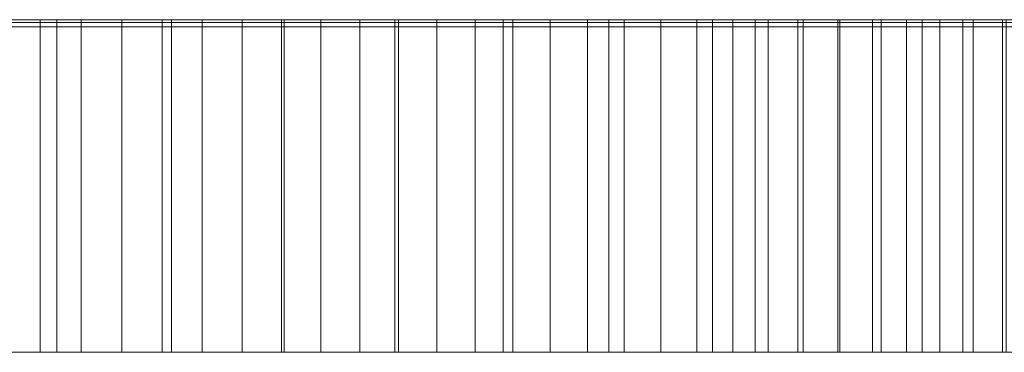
# Model space of a CAD drawing. Header units: millimetres. Extents: x -1780 to -880, y -660 to -620.
# Tile 6 of 9: x -1143 to -1024, y -660 to -620. Entities that reach past the tile are written whole.
import ezdxf

# ---------------------------------------------------------------- set-up
doc = ezdxf.new("R2010")
doc.units = ezdxf.units.MM
doc.header["$LTSCALE"] = 20
doc.layers.add('COTES', color=7, linetype='Continuous', lineweight=15, true_color=0x989898)

# ---------------------------------------------------------------- blocks, each defined once
blk = doc.blocks.new('Group')
at = {"layer": 'COTES', "color": 7, "linetype": 'Continuous', "lineweight": 9, "transparency": 33554687}
for points, invisible_edges in [([(-889.95, -620.34, -1253.6), (-1265.12, -620.34, -818.17), (-1769.64, -620.34, -1262.87), (-889.95, -620.34, -1253.6)], 15), ([(-889.95, -620.34, -2792.91), (-889.95, -620.34, -1253.6), (-1769.64, -620.34, -1262.87), (-889.95, -620.34, -2792.91)], 14), ([(-889.95, -620.34, -2792.91), (-1769.64, -620.34, -1262.87), (-1769.64, -620.34, -2792.91), (-889.95, -620.34, -2792.91)], 9), ([(-889.95, -620.84, -1253.6), (-1265.12, -620.84, -818.17), (-1769.64, -620.84, -1262.87), (-889.95, -620.84, -1253.6)], 15), ([(-889.95, -620.84, -2792.91), (-889.95, -620.84, -1253.6), (-1769.64, -620.84, -1262.87), (-889.95, -620.84, -2792.91)], 14), ([(-889.95, -620.84, -2792.91), (-1769.64, -620.84, -1262.87), (-1769.64, -620.84, -2792.91), (-889.95, -620.84, -2792.91)], 9), ([(-889.95, -620, -2792.91), (-1329.13, -620, -2792.91), (-1329.13, -620, -2802.91), (-889.95, -620, -2792.91)], 12), ([(-889.95, -620, -2792.91), (-1329.13, -620, -2802.91), (-879.95, -620, -2802.91), (-889.95, -620, -2792.91)], 13), ([(-1140.05, -620.34, -856.48), (-1185.56, -620.34, -837.75), (-1265.12, -620.34, -818.17), (-1140.05, -620.34, -856.48)], 15), ([(-1005.04, -620.34, -956.71), (-1140.05, -620.34, -856.48), (-1265.12, -620.34, -818.17), (-1005.04, -620.34, -956.71)], 15), ([(-889.95, -620.34, -1253.6), (-1005.04, -620.34, -956.71), (-1265.12, -620.34, -818.17), (-889.95, -620.34, -1253.6)], 15), ([(-1140.05, -620.84, -856.48), (-1185.56, -620.84, -837.75), (-1265.12, -620.84, -818.17), (-1140.05, -620.84, -856.48)], 15), ([(-1005.04, -620.84, -956.71), (-1140.05, -620.84, -856.48), (-1265.12, -620.84, -818.17), (-1005.04, -620.84, -956.71)], 15), ([(-889.95, -620.84, -1253.6), (-1005.04, -620.84, -956.71), (-1265.12, -620.84, -818.17), (-889.95, -620.84, -1253.6)], 15), ([(-1140.05, -620.34, -856.48), (-1160.02, -620.34, -847.53), (-1185.56, -620.34, -837.75), (-1140.05, -620.34, -856.48)], 15), ([(-1140.05, -620.84, -856.48), (-1160.02, -620.84, -847.53), (-1185.56, -620.84, -837.75), (-1140.05, -620.84, -856.48)], 15), ([(-1140.05, -620.34, -856.48), (-1145, -620.34, -854.15), (-1160.02, -620.34, -847.53), (-1140.05, -620.34, -856.48)], 14), ([(-1140.05, -620.84, -856.48), (-1145, -620.84, -854.15), (-1160.02, -620.84, -847.53), (-1140.05, -620.84, -856.48)], 14), ([(-1138.04, -620, -846.37), (-1152.06, -620, -840.04), (-1149.98, -620, -851.88), (-1138.04, -620, -846.37)], 14), ([(-1138.04, -620, -846.37), (-1149.98, -620, -851.88), (-1145, -620, -854.15), (-1138.04, -620, -846.37)], 13), ([(-1138.04, -620, -846.37), (-1145, -620, -854.15), (-1140.05, -620, -856.48), (-1138.04, -620, -846.37)], 13), ([(-1138.04, -620, -846.37), (-1140.05, -620, -856.48), (-1135.13, -620, -858.87), (-1138.04, -620, -846.37)], 13), ([(-1130.24, -620.34, -861.32), (-1135.13, -620.34, -858.87), (-1140.05, -620.34, -856.48), (-1130.24, -620.34, -861.32)], 12), ([(-1125.38, -620.34, -863.84), (-1130.24, -620.34, -861.32), (-1140.05, -620.34, -856.48), (-1125.38, -620.34, -863.84)], 14), ([(-1106.27, -620.34, -874.49), (-1125.38, -620.34, -863.84), (-1140.05, -620.34, -856.48), (-1106.27, -620.34, -874.49)], 15), ([(-1065.37, -620.34, -901.84), (-1106.27, -620.34, -874.49), (-1140.05, -620.34, -856.48), (-1065.37, -620.34, -901.84)], 15), ([(-1005.04, -620.34, -956.71), (-1065.37, -620.34, -901.84), (-1140.05, -620.34, -856.48), (-1005.04, -620.34, -956.71)], 15), ([(-1130.24, -620.84, -861.32), (-1135.13, -620.84, -858.87), (-1140.05, -620.84, -856.48), (-1130.24, -620.84, -861.32)], 12), ([(-1125.38, -620.84, -863.84), (-1130.24, -620.84, -861.32), (-1140.05, -620.84, -856.48), (-1125.38, -620.84, -863.84)], 14), ([(-1106.27, -620.84, -874.49), (-1125.38, -620.84, -863.84), (-1140.05, -620.84, -856.48), (-1106.27, -620.84, -874.49)], 15), ([(-1065.37, -620.84, -901.84), (-1106.27, -620.84, -874.49), (-1140.05, -620.84, -856.48), (-1065.37, -620.84, -901.84)], 15), ([(-1005.04, -620.84, -956.71), (-1065.37, -620.84, -901.84), (-1140.05, -620.84, -856.48), (-1005.04, -620.84, -956.71)], 15), ([(-1124.24, -620, -853.17), (-1138.04, -620, -846.37), (-1135.13, -620, -858.87), (-1124.24, -620, -853.17)], 14), ([(-1124.24, -620, -853.17), (-1135.13, -620, -858.87), (-1130.24, -620, -861.32), (-1124.24, -620, -853.17)], 13), ([(-1124.24, -620, -853.17), (-1130.24, -620, -861.32), (-1125.38, -620, -863.84), (-1124.24, -620, -853.17)], 13), ([(-1124.24, -620, -853.17), (-1125.38, -620, -863.84), (-1120.56, -620, -866.41), (-1124.24, -620, -853.17)], 13), ([(-1115.76, -620.34, -869.04), (-1120.56, -620.34, -866.41), (-1125.38, -620.34, -863.84), (-1115.76, -620.34, -869.04)], 12), ([(-1106.27, -620.34, -874.49), (-1115.76, -620.34, -869.04), (-1125.38, -620.34, -863.84), (-1106.27, -620.34, -874.49)], 15), ([(-1115.76, -620.84, -869.04), (-1120.56, -620.84, -866.41), (-1125.38, -620.84, -863.84), (-1115.76, -620.84, -869.04)], 12), ([(-1106.27, -620.84, -874.49), (-1115.76, -620.84, -869.04), (-1125.38, -620.84, -863.84), (-1106.27, -620.84, -874.49)], 15), ([(-1110.68, -620, -860.43), (-1124.24, -620, -853.17), (-1120.56, -620, -866.41), (-1110.68, -620, -860.43)], 14), ([(-1110.68, -620, -860.43), (-1120.56, -620, -866.41), (-1115.76, -620, -869.04), (-1110.68, -620, -860.43)], 13), ([(-1110.68, -620, -860.43), (-1115.76, -620, -869.04), (-1111, -620, -871.74), (-1110.68, -620, -860.43)], 13), ([(-1106.27, -620.34, -874.49), (-1111, -620.34, -871.74), (-1115.76, -620.34, -869.04), (-1106.27, -620.34, -874.49)], 12), ([(-1106.27, -620.84, -874.49), (-1111, -620.84, -871.74), (-1115.76, -620.84, -869.04), (-1106.27, -620.84, -874.49)], 12), ([(-1097.37, -620, -868.16), (-1110.68, -620, -860.43), (-1111, -620, -871.74), (-1097.37, -620, -868.16)], 14), ([(-1097.37, -620, -868.16), (-1111, -620, -871.74), (-1106.27, -620, -874.49), (-1097.37, -620, -868.16)], 13), ([(-1097.37, -620, -868.16), (-1106.27, -620, -874.49), (-1101.58, -620, -877.3), (-1097.37, -620, -868.16)], 13), ([(-1096.92, -620.34, -880.17), (-1101.58, -620.34, -877.3), (-1106.27, -620.34, -874.49), (-1096.92, -620.34, -880.17)], 12), ([(-1087.71, -620.34, -886.08), (-1096.92, -620.34, -880.17), (-1106.27, -620.34, -874.49), (-1087.71, -620.34, -886.08)], 15), ([(-1065.37, -620.34, -901.84), (-1087.71, -620.34, -886.08), (-1106.27, -620.34, -874.49), (-1065.37, -620.34, -901.84)], 15), ([(-1096.92, -620.84, -880.17), (-1101.58, -620.84, -877.3), (-1106.27, -620.84, -874.49), (-1096.92, -620.84, -880.17)], 12), ([(-1087.71, -620.84, -886.08), (-1096.92, -620.84, -880.17), (-1106.27, -620.84, -874.49), (-1087.71, -620.84, -886.08)], 15), ([(-1065.37, -620.84, -901.84), (-1087.71, -620.84, -886.08), (-1106.27, -620.84, -874.49), (-1065.37, -620.84, -901.84)], 15), ([(-1097.37, -620, -868.16), (-1101.58, -620, -877.3), (-1096.92, -620, -880.17), (-1097.37, -620, -868.16)], 13), ([(-1084.34, -620, -876.34), (-1097.37, -620, -868.16), (-1096.92, -620, -880.17), (-1084.34, -620, -876.34)], 14), ([(-1084.34, -620, -876.34), (-1096.92, -620, -880.17), (-1092.3, -620, -883.09), (-1084.34, -620, -876.34)], 13), ([(-1087.71, -620.34, -886.08), (-1092.3, -620.34, -883.09), (-1096.92, -620.34, -880.17), (-1087.71, -620.34, -886.08)], 12), ([(-1087.71, -620.84, -886.08), (-1092.3, -620.84, -883.09), (-1096.92, -620.84, -880.17), (-1087.71, -620.84, -886.08)], 12), ([(-1084.34, -620, -876.34), (-1092.3, -620, -883.09), (-1087.71, -620, -886.08), (-1084.34, -620, -876.34)], 13), ([(-1084.34, -620, -876.34), (-1087.71, -620, -886.08), (-1083.17, -620, -889.12), (-1084.34, -620, -876.34)], 13), ([(-1074.19, -620.34, -895.37), (-1083.17, -620.34, -889.12), (-1087.71, -620.34, -886.08), (-1074.19, -620.34, -895.37)], 13), ([(-1065.37, -620.34, -901.84), (-1074.19, -620.34, -895.37), (-1087.71, -620.34, -886.08), (-1065.37, -620.34, -901.84)], 15), ([(-1074.19, -620.84, -895.37), (-1083.17, -620.84, -889.12), (-1087.71, -620.84, -886.08), (-1074.19, -620.84, -895.37)], 13), ([(-1065.37, -620.84, -901.84), (-1074.19, -620.84, -895.37), (-1087.71, -620.84, -886.08), (-1065.37, -620.84, -901.84)], 15), ([(-1071.6, -620, -884.95), (-1084.34, -620, -876.34), (-1083.17, -620, -889.12), (-1071.6, -620, -884.95)], 14), ([(-1071.6, -620, -884.95), (-1083.17, -620, -889.12), (-1078.66, -620, -892.22), (-1071.6, -620, -884.95)], 13), ([(-1074.19, -620.34, -895.37), (-1078.66, -620.34, -892.22), (-1083.17, -620.34, -889.12), (-1074.19, -620.34, -895.37)], 12), ([(-1074.19, -620.84, -895.37), (-1078.66, -620.84, -892.22), (-1083.17, -620.84, -889.12), (-1074.19, -620.84, -895.37)], 12), ([(-1071.6, -620, -884.95), (-1078.66, -620, -892.22), (-1074.19, -620, -895.37), (-1071.6, -620, -884.95)], 13), ([(-1071.6, -620, -884.95), (-1074.19, -620, -895.37), (-1069.76, -620, -898.58), (-1071.6, -620, -884.95)], 13), ([(-1065.37, -620.34, -901.84), (-1069.76, -620.34, -898.58), (-1074.19, -620.34, -895.37), (-1065.37, -620.34, -901.84)], 12), ([(-1065.37, -620.84, -901.84), (-1069.76, -620.84, -898.58), (-1074.19, -620.84, -895.37), (-1065.37, -620.84, -901.84)], 12), ([(-1059.15, -620, -894), (-1071.6, -620, -884.95), (-1069.76, -620, -898.58), (-1059.15, -620, -894)], 14), ([(-1059.15, -620, -894), (-1069.76, -620, -898.58), (-1065.37, -620, -901.84), (-1059.15, -620, -894)], 13), ([(-1059.15, -620, -894), (-1065.37, -620, -901.84), (-1061.02, -620, -905.16), (-1059.15, -620, -894)], 13), ([(-1052.44, -620.34, -911.95), (-1061.02, -620.34, -905.16), (-1065.37, -620.34, -901.84), (-1052.44, -620.34, -911.95)], 13), ([(-1039.9, -620.34, -922.54), (-1052.44, -620.34, -911.95), (-1065.37, -620.34, -901.84), (-1039.9, -620.34, -922.54)], 15), ([(-1005.04, -620.34, -956.71), (-1039.9, -620.34, -922.54), (-1065.37, -620.34, -901.84), (-1005.04, -620.34, -956.71)], 15), ([(-1052.44, -620.84, -911.95), (-1061.02, -620.84, -905.16), (-1065.37, -620.84, -901.84), (-1052.44, -620.84, -911.95)], 13), ([(-1039.9, -620.84, -922.54), (-1052.44, -620.84, -911.95), (-1065.37, -620.84, -901.84), (-1039.9, -620.84, -922.54)], 15), ([(-1005.04, -620.84, -956.71), (-1039.9, -620.84, -922.54), (-1065.37, -620.84, -901.84), (-1005.04, -620.84, -956.71)], 15), ([(-1048.88, -620, -901.98), (-1059.15, -620, -894), (-1061.02, -620, -905.16), (-1048.88, -620, -901.98)], 15), ([(-1048.88, -620, -901.98), (-1061.02, -620, -905.16), (-1056.71, -620, -908.53), (-1048.88, -620, -901.98)], 13), ([(-1052.44, -620.34, -911.95), (-1056.71, -620.34, -908.53), (-1061.02, -620.34, -905.16), (-1052.44, -620.34, -911.95)], 12), ([(-1052.44, -620.84, -911.95), (-1056.71, -620.84, -908.53), (-1061.02, -620.84, -905.16), (-1052.44, -620.84, -911.95)], 12), ([(-1048.88, -620, -901.98), (-1053.99, -620, -897.95), (-1059.15, -620, -894), (-1048.88, -620, -901.98)], 12), ([(-1048.88, -620, -901.98), (-1056.71, -620, -908.53), (-1052.44, -620, -911.95), (-1048.88, -620, -901.98)], 13), ([(-1048.88, -620, -901.98), (-1052.44, -620, -911.95), (-1048.22, -620, -915.43), (-1048.88, -620, -901.98)], 13), ([(-1039.9, -620.34, -922.54), (-1048.22, -620.34, -915.43), (-1052.44, -620.34, -911.95), (-1039.9, -620.34, -922.54)], 13), ([(-1039.9, -620.84, -922.54), (-1048.22, -620.84, -915.43), (-1052.44, -620.84, -911.95), (-1039.9, -620.84, -922.54)], 13), ([(-1038.83, -620, -910.26), (-1043.82, -620, -906.09), (-1048.88, -620, -901.98), (-1038.83, -620, -910.26)], 12), ([(-1038.83, -620, -910.26), (-1048.88, -620, -901.98), (-1048.22, -620, -915.43), (-1038.83, -620, -910.26)], 15), ([(-1038.83, -620, -910.26), (-1048.22, -620, -915.43), (-1044.04, -620, -918.96), (-1038.83, -620, -910.26)], 13), ([(-1039.9, -620.34, -922.54), (-1044.04, -620.34, -918.96), (-1048.22, -620.34, -915.43), (-1039.9, -620.34, -922.54)], 12), ([(-1039.9, -620.84, -922.54), (-1044.04, -620.84, -918.96), (-1048.22, -620.84, -915.43), (-1039.9, -620.84, -922.54)], 12), ([(-1033.9, -620, -914.51), (-1038.83, -620, -910.26), (-1044.04, -620, -918.96), (-1033.9, -620, -914.51)], 14), ([(-1033.9, -620, -914.51), (-1044.04, -620, -918.96), (-1039.9, -620, -922.54), (-1033.9, -620, -914.51)], 13), ([(-1033.9, -620, -914.51), (-1039.9, -620, -922.54), (-1035.81, -620, -926.17), (-1033.9, -620, -914.51)], 13), ([(-1027.77, -620.34, -933.58), (-1035.81, -620.34, -926.17), (-1039.9, -620.34, -922.54), (-1027.77, -620.34, -933.58)], 13), ([(-1019.91, -620.34, -941.2), (-1027.77, -620.34, -933.58), (-1039.9, -620.34, -922.54), (-1019.91, -620.34, -941.2)], 15), ([(-1005.04, -620.34, -956.71), (-1019.91, -620.34, -941.2), (-1039.9, -620.34, -922.54), (-1005.04, -620.34, -956.71)], 15), ([(-1027.77, -620.84, -933.58), (-1035.81, -620.84, -926.17), (-1039.9, -620.84, -922.54), (-1027.77, -620.84, -933.58)], 13), ([(-1019.91, -620.84, -941.2), (-1027.77, -620.84, -933.58), (-1039.9, -620.84, -922.54), (-1019.91, -620.84, -941.2)], 15), ([(-1005.04, -620.84, -956.71), (-1019.91, -620.84, -941.2), (-1039.9, -620.84, -922.54), (-1005.04, -620.84, -956.71)], 15), ([(-1024.23, -620, -923.21), (-1033.9, -620, -914.51), (-1035.81, -620, -926.17), (-1024.23, -620, -923.21)], 15), ([(-1024.23, -620, -923.21), (-1035.81, -620, -926.17), (-1031.77, -620, -929.85), (-1024.23, -620, -923.21)], 13), ([(-1027.77, -620.34, -933.58), (-1031.77, -620.34, -929.85), (-1035.81, -620.34, -926.17), (-1027.77, -620.34, -933.58)], 12), ([(-1027.77, -620.84, -933.58), (-1031.77, -620.84, -929.85), (-1035.81, -620.84, -926.17), (-1027.77, -620.84, -933.58)], 12), ([(-1024.23, -620, -923.21), (-1029.03, -620, -918.82), (-1033.9, -620, -914.51), (-1024.23, -620, -923.21)], 12), ([(-1024.23, -620, -923.21), (-1031.77, -620, -929.85), (-1027.77, -620, -933.58), (-1024.23, -620, -923.21)], 13), ([(-1019.48, -620, -927.67), (-1024.23, -620, -923.21), (-1027.77, -620, -933.58), (-1019.48, -620, -927.67)], 14), ([(-1019.48, -620, -927.67), (-1027.77, -620, -933.58), (-1023.81, -620, -937.36), (-1019.48, -620, -927.67)], 13), ([(-1019.91, -620.34, -941.2), (-1023.81, -620.34, -937.36), (-1027.77, -620.34, -933.58), (-1019.91, -620.34, -941.2)], 12), ([(-1019.91, -620.84, -941.2), (-1023.81, -620.84, -937.36), (-1027.77, -620.84, -933.58), (-1019.91, -620.84, -941.2)], 12), ([(-889.95, -660, -2792.91), (-1329.13, -660, -2792.91), (-1329.13, -660, -2802.91), (-889.95, -660, -2792.91)], 12), ([(-889.95, -660, -2792.91), (-1329.13, -660, -2802.91), (-879.95, -660, -2802.91), (-889.95, -660, -2792.91)], 13), ([(-1138.04, -660, -846.37), (-1152.06, -660, -840.04), (-1149.98, -660, -851.88), (-1138.04, -660, -846.37)], 14), ([(-1138.04, -660, -846.37), (-1149.98, -660, -851.88), (-1145, -660, -854.15), (-1138.04, -660, -846.37)], 13), ([(-1138.04, -660, -846.37), (-1145, -660, -854.15), (-1140.05, -660, -856.48), (-1138.04, -660, -846.37)], 13), ([(-1138.04, -660, -846.37), (-1140.05, -660, -856.48), (-1135.13, -660, -858.87), (-1138.04, -660, -846.37)], 13), ([(-1124.24, -660, -853.17), (-1138.04, -660, -846.37), (-1135.13, -660, -858.87), (-1124.24, -660, -853.17)], 14), ([(-1124.24, -660, -853.17), (-1135.13, -660, -858.87), (-1130.24, -660, -861.32), (-1124.24, -660, -853.17)], 13), ([(-1124.24, -660, -853.17), (-1130.24, -660, -861.32), (-1125.38, -660, -863.84), (-1124.24, -660, -853.17)], 13), ([(-1124.24, -660, -853.17), (-1125.38, -660, -863.84), (-1120.56, -660, -866.41), (-1124.24, -660, -853.17)], 13), ([(-1110.68, -660, -860.43), (-1124.24, -660, -853.17), (-1120.56, -660, -866.41), (-1110.68, -660, -860.43)], 14), ([(-1110.68, -660, -860.43), (-1120.56, -660, -866.41), (-1115.76, -660, -869.04), (-1110.68, -660, -860.43)], 13), ([(-1110.68, -660, -860.43), (-1115.76, -660, -869.04), (-1111, -660, -871.74), (-1110.68, -660, -860.43)], 13), ([(-1097.37, -660, -868.16), (-1110.68, -660, -860.43), (-1111, -660, -871.74), (-1097.37, -660, -868.16)], 14), ([(-1097.37, -660, -868.16), (-1111, -660, -871.74), (-1106.27, -660, -874.49), (-1097.37, -660, -868.16)], 13), ([(-1097.37, -660, -868.16), (-1106.27, -660, -874.49), (-1101.58, -660, -877.3), (-1097.37, -660, -868.16)], 13), ([(-1097.37, -660, -868.16), (-1101.58, -660, -877.3), (-1096.92, -660, -880.17), (-1097.37, -660, -868.16)], 13), ([(-1084.34, -660, -876.34), (-1097.37, -660, -868.16), (-1096.92, -660, -880.17), (-1084.34, -660, -876.34)], 14), ([(-1084.34, -660, -876.34), (-1096.92, -660, -880.17), (-1092.3, -660, -883.09), (-1084.34, -660, -876.34)], 13), ([(-1084.34, -660, -876.34), (-1092.3, -660, -883.09), (-1087.71, -660, -886.08), (-1084.34, -660, -876.34)], 13), ([(-1084.34, -660, -876.34), (-1087.71, -660, -886.08), (-1083.17, -660, -889.12), (-1084.34, -660, -876.34)], 13), ([(-1071.6, -660, -884.95), (-1084.34, -660, -876.34), (-1083.17, -660, -889.12), (-1071.6, -660, -884.95)], 14), ([(-1071.6, -660, -884.95), (-1083.17, -660, -889.12), (-1078.66, -660, -892.22), (-1071.6, -660, -884.95)], 13), ([(-1071.6, -660, -884.95), (-1078.66, -660, -892.22), (-1074.19, -660, -895.37), (-1071.6, -660, -884.95)], 13), ([(-1071.6, -660, -884.95), (-1074.19, -660, -895.37), (-1069.76, -660, -898.58), (-1071.6, -660, -884.95)], 13), ([(-1059.15, -660, -894), (-1071.6, -660, -884.95), (-1069.76, -660, -898.58), (-1059.15, -660, -894)], 14), ([(-1059.15, -660, -894), (-1069.76, -660, -898.58), (-1065.37, -660, -901.84), (-1059.15, -660, -894)], 13), ([(-1059.15, -660, -894), (-1065.37, -660, -901.84), (-1061.02, -660, -905.16), (-1059.15, -660, -894)], 13), ([(-1048.88, -660, -901.98), (-1059.15, -660, -894), (-1061.02, -660, -905.16), (-1048.88, -660, -901.98)], 15), ([(-1048.88, -660, -901.98), (-1061.02, -660, -905.16), (-1056.71, -660, -908.53), (-1048.88, -660, -901.98)], 13), ([(-1048.88, -660, -901.98), (-1053.99, -660, -897.95), (-1059.15, -660, -894), (-1048.88, -660, -901.98)], 12), ([(-1048.88, -660, -901.98), (-1056.71, -660, -908.53), (-1052.44, -660, -911.95), (-1048.88, -660, -901.98)], 13), ([(-1048.88, -660, -901.98), (-1052.44, -660, -911.95), (-1048.22, -660, -915.43), (-1048.88, -660, -901.98)], 13), ([(-1038.83, -660, -910.26), (-1043.82, -660, -906.09), (-1048.88, -660, -901.98), (-1038.83, -660, -910.26)], 12), ([(-1038.83, -660, -910.26), (-1048.88, -660, -901.98), (-1048.22, -660, -915.43), (-1038.83, -660, -910.26)], 15), ([(-1038.83, -660, -910.26), (-1048.22, -660, -915.43), (-1044.04, -660, -918.96), (-1038.83, -660, -910.26)], 13), ([(-1033.9, -660, -914.51), (-1038.83, -660, -910.26), (-1044.04, -660, -918.96), (-1033.9, -660, -914.51)], 14), ([(-1033.9, -660, -914.51), (-1044.04, -660, -918.96), (-1039.9, -660, -922.54), (-1033.9, -660, -914.51)], 13), ([(-1033.9, -660, -914.51), (-1039.9, -660, -922.54), (-1035.81, -660, -926.17), (-1033.9, -660, -914.51)], 13), ([(-1024.23, -660, -923.21), (-1033.9, -660, -914.51), (-1035.81, -660, -926.17), (-1024.23, -660, -923.21)], 15), ([(-1024.23, -660, -923.21), (-1035.81, -660, -926.17), (-1031.77, -660, -929.85), (-1024.23, -660, -923.21)], 13), ([(-1024.23, -660, -923.21), (-1029.03, -660, -918.82), (-1033.9, -660, -914.51), (-1024.23, -660, -923.21)], 12), ([(-1024.23, -660, -923.21), (-1031.77, -660, -929.85), (-1027.77, -660, -933.58), (-1024.23, -660, -923.21)], 13), ([(-1019.48, -660, -927.67), (-1024.23, -660, -923.21), (-1027.77, -660, -933.58), (-1019.48, -660, -927.67)], 14), ([(-1019.48, -660, -927.67), (-1027.77, -660, -933.58), (-1023.81, -660, -937.36), (-1019.48, -660, -927.67)], 13)]:
    blk.add_3dface(points, dxfattribs=dict(at, invisible_edges=invisible_edges))
for points in [[(-889.95, -620.34, -2792.91), (-889.95, -620.84, -2792.91), (-1769.64, -620.84, -2792.91), (-1769.64, -620.34, -2792.91)], [(-1329.13, -620, -2792.91), (-1329.13, -660, -2792.91), (-889.95, -660, -2792.91), (-889.95, -620, -2792.91)], [(-879.95, -620, -2802.91), (-879.95, -660, -2802.91), (-1329.13, -660, -2802.91), (-1329.13, -620, -2802.91)], [(-1152.06, -620, -840.04), (-1152.06, -660, -840.04), (-1138.04, -660, -846.37), (-1138.04, -620, -846.37)], [(-1140.05, -620, -856.48), (-1140.05, -660, -856.48), (-1145, -660, -854.15), (-1145, -620, -854.15)], [(-1145, -620.34, -854.15), (-1145, -620.84, -854.15), (-1140.05, -620.84, -856.48), (-1140.05, -620.34, -856.48)], [(-1135.13, -620, -858.87), (-1135.13, -660, -858.87), (-1140.05, -660, -856.48), (-1140.05, -620, -856.48)], [(-1140.05, -620.34, -856.48), (-1140.05, -620.84, -856.48), (-1135.13, -620.84, -858.87), (-1135.13, -620.34, -858.87)], [(-1138.04, -620, -846.37), (-1138.04, -660, -846.37), (-1124.24, -660, -853.17), (-1124.24, -620, -853.17)], [(-1130.24, -620, -861.32), (-1130.24, -660, -861.32), (-1135.13, -660, -858.87), (-1135.13, -620, -858.87)], [(-1135.13, -620.34, -858.87), (-1135.13, -620.84, -858.87), (-1130.24, -620.84, -861.32), (-1130.24, -620.34, -861.32)], [(-1125.38, -620, -863.84), (-1125.38, -660, -863.84), (-1130.24, -660, -861.32), (-1130.24, -620, -861.32)], [(-1130.24, -620.34, -861.32), (-1130.24, -620.84, -861.32), (-1125.38, -620.84, -863.84), (-1125.38, -620.34, -863.84)], [(-1120.56, -620, -866.41), (-1120.56, -660, -866.41), (-1125.38, -660, -863.84), (-1125.38, -620, -863.84)], [(-1125.38, -620.34, -863.84), (-1125.38, -620.84, -863.84), (-1120.56, -620.84, -866.41), (-1120.56, -620.34, -866.41)], [(-1124.24, -620, -853.17), (-1124.24, -660, -853.17), (-1110.68, -660, -860.43), (-1110.68, -620, -860.43)], [(-1115.76, -620, -869.04), (-1115.76, -660, -869.04), (-1120.56, -660, -866.41), (-1120.56, -620, -866.41)], [(-1120.56, -620.34, -866.41), (-1120.56, -620.84, -866.41), (-1115.76, -620.84, -869.04), (-1115.76, -620.34, -869.04)], [(-1111, -620, -871.74), (-1111, -660, -871.74), (-1115.76, -660, -869.04), (-1115.76, -620, -869.04)], [(-1115.76, -620.34, -869.04), (-1115.76, -620.84, -869.04), (-1111, -620.84, -871.74), (-1111, -620.34, -871.74)], [(-1106.27, -620, -874.49), (-1106.27, -660, -874.49), (-1111, -660, -871.74), (-1111, -620, -871.74)], [(-1111, -620.34, -871.74), (-1111, -620.84, -871.74), (-1106.27, -620.84, -874.49), (-1106.27, -620.34, -874.49)], [(-1110.68, -620, -860.43), (-1110.68, -660, -860.43), (-1097.37, -660, -868.16), (-1097.37, -620, -868.16)], [(-1101.58, -620, -877.3), (-1101.58, -660, -877.3), (-1106.27, -660, -874.49), (-1106.27, -620, -874.49)], [(-1106.27, -620.34, -874.49), (-1106.27, -620.84, -874.49), (-1101.58, -620.84, -877.3), (-1101.58, -620.34, -877.3)], [(-1096.92, -620, -880.17), (-1096.92, -660, -880.17), (-1101.58, -660, -877.3), (-1101.58, -620, -877.3)], [(-1101.58, -620.34, -877.3), (-1101.58, -620.84, -877.3), (-1096.92, -620.84, -880.17), (-1096.92, -620.34, -880.17)], [(-1097.37, -620, -868.16), (-1097.37, -660, -868.16), (-1084.34, -660, -876.34), (-1084.34, -620, -876.34)], [(-1092.3, -620, -883.09), (-1092.3, -660, -883.09), (-1096.92, -660, -880.17), (-1096.92, -620, -880.17)], [(-1096.92, -620.34, -880.17), (-1096.92, -620.84, -880.17), (-1092.3, -620.84, -883.09), (-1092.3, -620.34, -883.09)], [(-1087.71, -620, -886.08), (-1087.71, -660, -886.08), (-1092.3, -660, -883.09), (-1092.3, -620, -883.09)], [(-1092.3, -620.34, -883.09), (-1092.3, -620.84, -883.09), (-1087.71, -620.84, -886.08), (-1087.71, -620.34, -886.08)], [(-1083.17, -620, -889.12), (-1083.17, -660, -889.12), (-1087.71, -660, -886.08), (-1087.71, -620, -886.08)], [(-1087.71, -620.34, -886.08), (-1087.71, -620.84, -886.08), (-1083.17, -620.84, -889.12), (-1083.17, -620.34, -889.12)], [(-1084.34, -620, -876.34), (-1084.34, -660, -876.34), (-1071.6, -660, -884.95), (-1071.6, -620, -884.95)], [(-1078.66, -620, -892.22), (-1078.66, -660, -892.22), (-1083.17, -660, -889.12), (-1083.17, -620, -889.12)], [(-1083.17, -620.34, -889.12), (-1083.17, -620.84, -889.12), (-1078.66, -620.84, -892.22), (-1078.66, -620.34, -892.22)], [(-1074.19, -620, -895.37), (-1074.19, -660, -895.37), (-1078.66, -660, -892.22), (-1078.66, -620, -892.22)], [(-1078.66, -620.34, -892.22), (-1078.66, -620.84, -892.22), (-1074.19, -620.84, -895.37), (-1074.19, -620.34, -895.37)], [(-1069.76, -620, -898.58), (-1069.76, -660, -898.58), (-1074.19, -660, -895.37), (-1074.19, -620, -895.37)], [(-1074.19, -620.34, -895.37), (-1074.19, -620.84, -895.37), (-1069.76, -620.84, -898.58), (-1069.76, -620.34, -898.58)], [(-1071.6, -620, -884.95), (-1071.6, -660, -884.95), (-1059.15, -660, -894), (-1059.15, -620, -894)], [(-1065.37, -620, -901.84), (-1065.37, -660, -901.84), (-1069.76, -660, -898.58), (-1069.76, -620, -898.58)], [(-1069.76, -620.34, -898.58), (-1069.76, -620.84, -898.58), (-1065.37, -620.84, -901.84), (-1065.37, -620.34, -901.84)], [(-1061.02, -620, -905.16), (-1061.02, -660, -905.16), (-1065.37, -660, -901.84), (-1065.37, -620, -901.84)], [(-1065.37, -620.34, -901.84), (-1065.37, -620.84, -901.84), (-1061.02, -620.84, -905.16), (-1061.02, -620.34, -905.16)], [(-1056.71, -620, -908.53), (-1056.71, -660, -908.53), (-1061.02, -660, -905.16), (-1061.02, -620, -905.16)], [(-1061.02, -620.34, -905.16), (-1061.02, -620.84, -905.16), (-1056.71, -620.84, -908.53), (-1056.71, -620.34, -908.53)], [(-1059.15, -620, -894), (-1059.15, -660, -894), (-1053.99, -660, -897.95), (-1053.99, -620, -897.95)], [(-1052.44, -620, -911.95), (-1052.44, -660, -911.95), (-1056.71, -660, -908.53), (-1056.71, -620, -908.53)], [(-1056.71, -620.34, -908.53), (-1056.71, -620.84, -908.53), (-1052.44, -620.84, -911.95), (-1052.44, -620.34, -911.95)], [(-1053.99, -620, -897.95), (-1053.99, -660, -897.95), (-1048.88, -660, -901.98), (-1048.88, -620, -901.98)], [(-1048.22, -620, -915.43), (-1048.22, -660, -915.43), (-1052.44, -660, -911.95), (-1052.44, -620, -911.95)], [(-1052.44, -620.34, -911.95), (-1052.44, -620.84, -911.95), (-1048.22, -620.84, -915.43), (-1048.22, -620.34, -915.43)], [(-1048.88, -620, -901.98), (-1048.88, -660, -901.98), (-1043.82, -660, -906.09), (-1043.82, -620, -906.09)], [(-1044.04, -620, -918.96), (-1044.04, -660, -918.96), (-1048.22, -660, -915.43), (-1048.22, -620, -915.43)], [(-1048.22, -620.34, -915.43), (-1048.22, -620.84, -915.43), (-1044.04, -620.84, -918.96), (-1044.04, -620.34, -918.96)], [(-1039.9, -620, -922.54), (-1039.9, -660, -922.54), (-1044.04, -660, -918.96), (-1044.04, -620, -918.96)], [(-1044.04, -620.34, -918.96), (-1044.04, -620.84, -918.96), (-1039.9, -620.84, -922.54), (-1039.9, -620.34, -922.54)], [(-1043.82, -620, -906.09), (-1043.82, -660, -906.09), (-1038.83, -660, -910.26), (-1038.83, -620, -910.26)], [(-1035.81, -620, -926.17), (-1035.81, -660, -926.17), (-1039.9, -660, -922.54), (-1039.9, -620, -922.54)], [(-1039.9, -620.34, -922.54), (-1039.9, -620.84, -922.54), (-1035.81, -620.84, -926.17), (-1035.81, -620.34, -926.17)], [(-1038.83, -620, -910.26), (-1038.83, -660, -910.26), (-1033.9, -660, -914.51), (-1033.9, -620, -914.51)], [(-1031.77, -620, -929.85), (-1031.77, -660, -929.85), (-1035.81, -660, -926.17), (-1035.81, -620, -926.17)], [(-1035.81, -620.34, -926.17), (-1035.81, -620.84, -926.17), (-1031.77, -620.84, -929.85), (-1031.77, -620.34, -929.85)], [(-1033.9, -620, -914.51), (-1033.9, -660, -914.51), (-1029.03, -660, -918.82), (-1029.03, -620, -918.82)], [(-1027.77, -620, -933.58), (-1027.77, -660, -933.58), (-1031.77, -660, -929.85), (-1031.77, -620, -929.85)], [(-1031.77, -620.34, -929.85), (-1031.77, -620.84, -929.85), (-1027.77, -620.84, -933.58), (-1027.77, -620.34, -933.58)], [(-1029.03, -620, -918.82), (-1029.03, -660, -918.82), (-1024.23, -660, -923.21), (-1024.23, -620, -923.21)], [(-1023.81, -620, -937.36), (-1023.81, -660, -937.36), (-1027.77, -660, -933.58), (-1027.77, -620, -933.58)], [(-1027.77, -620.34, -933.58), (-1027.77, -620.84, -933.58), (-1023.81, -620.84, -937.36), (-1023.81, -620.34, -937.36)], [(-1024.23, -620, -923.21), (-1024.23, -660, -923.21), (-1019.48, -660, -927.67), (-1019.48, -620, -927.67)]]:
    blk.add_3dface(points, dxfattribs=at)

msp = doc.modelspace()

# ---------------------------------------------------------------- block references
at = {"layer": 'COTES', "color": 7, "transparency": 33554687}
msp.add_blockref('Group', (0, 0), dxfattribs=at)

doc.saveas('drawing.dxf')
